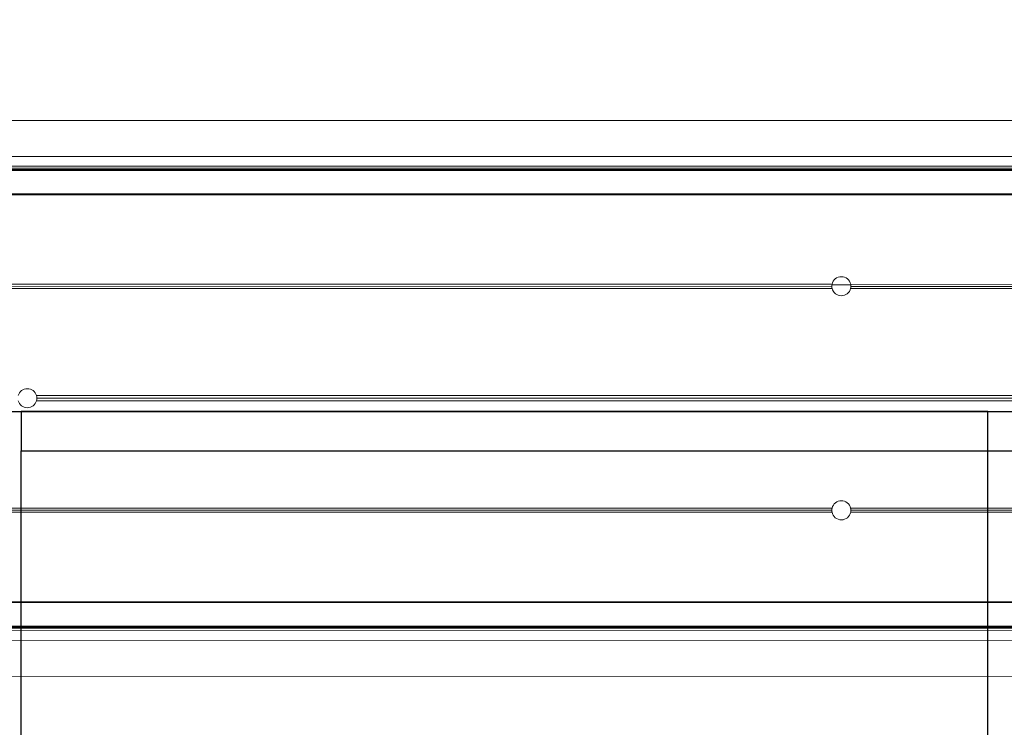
# Model space of a CAD drawing. Header units: feet. Extents: x 0 to 152726, y 0 to 59505.
# Tile 111 of 117: x 152351.877 to 152352.684, y 59421.621 to 59422.2. Entities that reach past the tile are written whole.
import ezdxf

# ---------------------------------------------------------------- set-up
doc = ezdxf.new("R2010")
doc.units = ezdxf.units.FT
doc.header["$LTSCALE"] = 0.1
doc.header["$MEASUREMENT"] = 0
for name, color, linetype, lineweight in [('105523BL701 - SC_Scratch9', 252, 'Continuous', 0), ('BR_P_Rail_Object', 251, 'Continuous', 30), ('SC_Scratch7', 252, 'Continuous', 0), ('VG_P_Cells', 252, 'Continuous', 13)]:
    doc.layers.add(name, color=color, linetype=linetype, lineweight=lineweight)
doc.layers.add('SC_Scratch9', color=252, linetype='Continuous', lineweight=0, transparency=0.6)

# ---------------------------------------------------------------- blocks, each defined once
blk = doc.blocks.new('HIGH ST SCREENWALL_13 PANEL PLAN_2')
at = {"layer": 'SC_Scratch7', "lineweight": 0}
for p, q in [((-36.37231, 0.26009), (-32.38274, 0.25996)), ((-36.37231, 0.23059), (-32.38274, 0.23046)), ((-32.55461, 0.21915), (-34.31158, 0.2192)), ((-32.55461, 0.21997), (-34.31155, 0.22002)), ((-34.31152, 0.22094), (-32.53899, 0.22088)), ((-34.31146, 0.22267), (-32.54026, 0.22261)), ((-32.55461, 0.19913), (-34.31228, 0.19919)), ((-32.55461, 0.19995), (-34.31225, 0.20001)), ((-33.05186, 0.12582), (-34.14836, 0.12585)), ((-33.05201, 0.12415), (-34.14836, 0.12419)), ((-33.0518, 0.12248), (-34.14836, 0.12252)), ((-33.05193, 0.1254), (-33.03647, 0.1254)), ((-32.67253, 0.12247), (-33.03659, 0.12248)), ((-32.67253, 0.1258), (-33.03654, 0.12582)), ((-32.67253, 0.12414), (-33.03639, 0.12415)), ((-32.67253, 0.0346), (-33.70335, 0.03463)), ((-32.67253, 0.03247), (-33.70305, 0.0325)), ((-32.67253, 0.03035), (-33.70335, 0.03038)), ((-33.05181, -0.05752), (-34.14837, -0.05748)), ((-33.05201, -0.05918), (-34.14837, -0.05915)), ((-33.05186, -0.06085), (-34.14837, -0.06081)), ((-32.67254, -0.05753), (-33.0366, -0.05752)), ((-32.67254, -0.06086), (-33.03654, -0.06085)), ((-32.67254, -0.0592), (-33.03639, -0.05918)), ((-32.55462, -0.1342), (-34.31229, -0.13414)), ((-32.55462, -0.13489), (-34.31227, -0.13483)), ((-32.55462, -0.15434), (-34.31159, -0.15429)), ((-32.55462, -0.15503), (-34.31156, -0.15498)), ((-34.31153, -0.15589), (-32.539, -0.15595)), ((-34.31147, -0.15762), (-32.54027, -0.15768)), ((-36.37233, -0.16574), (-32.38275, -0.16587)), ((-36.37233, -0.19524), (-32.38275, -0.19537))]:
    blk.add_line(p, q, dxfattribs=at)
for centre, start, end in [((-33.0442, 0.12428), 11.34889, 168.64739), ((-33.0442, 0.12428), 168.64739, 180.94463), ((-33.0442, 0.12428), 180.94463, 193.2865), ((-33.0442, 0.12428), 193.2865, 346.70978), ((-33.0442, 0.12428), 346.70978, 359.05165), ((-33.0442, 0.12428), 359.05165, 11.34889), ((-33.71087, 0.03251), 15.77834, 164.21794), ((-33.71087, 0.03251), 359.99814, 15.77834), ((-33.71087, 0.03251), 344.21794, 359.99814), ((-33.71087, 0.03251), 195.77834, 344.21794), ((-33.0442, -0.05931), 13.2865, 166.70978), ((-33.0442, -0.05931), 179.05165, 191.34889), ((-33.0442, -0.05931), 166.70978, 179.05165), ((-33.0442, -0.05931), 191.34889, 348.64739), ((-33.0442, -0.05931), 0.94463, 13.2865), ((-33.0442, -0.05931), 348.64739, 0.94463)]:
    blk.add_arc(centre, 0.00781, start, end, dxfattribs=at)
blk = doc.blocks.new('PARAPET ATTACHMENT_1')
at = {"layer": '105523BL701 - SC_Scratch9', "flags": 128}
for points in [[(-2.94591, 1.27209), (-2.9941, 0.93135), (-3.04576, 0.93866), (-2.99757, 1.2794), (-2.94591, 1.27209)], [(-3.17975, 0.99012), (-3.20291, 0.82634), (-3.23805, 0.57793), (-3.22815, 0.57653)], [(-3.04126, 0.97053), (-3.17975, 0.99012)], [(-2.98959, 0.96323), (-2.93243, 0.95514)], [(-3.04576, 0.93866), (-3.11171, 0.94799)], [(-2.96772, 0.92762), (-2.96881, 0.91993), (-3.07103, 0.93438), (-3.06994, 0.94209)], [(-2.96772, 0.92762), (-2.96881, 0.91993), (-3.07103, 0.93438), (-3.06994, 0.94209)], [(-3.00156, 0.87859), (-3.00934, 0.82363), (-3.01451, 0.81876), (-3.05628, 0.82467), (-3.061, 0.83094), (-3.05323, 0.8859)], [(-3.05547, 0.88622), (-2.99899, 0.87823)], [(-3.53167, 0.72932), (-3.19093, 0.68113), (-3.19824, 0.62947), (-3.53898, 0.67766), (-3.53167, 0.72932)], [(-3.1872, 0.70751), (-3.17951, 0.70643), (-3.19396, 0.6042), (-3.20167, 0.60529)], [(-3.1872, 0.70751), (-3.17951, 0.70643), (-3.19396, 0.6042), (-3.20167, 0.60529)], [(-3.14579, 0.61976), (-3.13781, 0.67624)], [(-3.13817, 0.67367), (-3.08321, 0.66589), (-3.07834, 0.66073), (-3.08425, 0.61896), (-3.09052, 0.61423), (-3.14548, 0.62201)]]:
    blk.add_lwpolyline(points, dxfattribs=at)
for points in [[(-2.9941, 0.93135), (-2.95783, 0.92622, 0.421903), (-2.93392, 0.9447), (-2.93243, 0.95514)], [(-3.09709, 0.94592), (-3.11171, 0.94799, 0.411411), (-3.15908, 0.91431), (-3.20424, 0.59501, -0.385788), (-3.22815, 0.57653)], [(-3.04839, 0.89511), (-3.04388, 0.92699, 0.39919), (-3.06587, 0.93009), (-3.07037, 0.89822)], [(-3.04476, 0.92077), (-3.04927, 0.8889, -0.39919), (-3.07125, 0.89201), (-3.06675, 0.92388)], [(-3.04476, 0.92077), (-3.04927, 0.8889, -0.39919), (-3.07125, 0.89201), (-3.06675, 0.92388)], [(-2.98134, 0.88563), (-2.97683, 0.9175, 0.39919), (-2.99882, 0.92061), (-3.00333, 0.88874)], [(-2.97771, 0.91129), (-2.98222, 0.87941, -0.39919), (-3.00421, 0.88252), (-2.9997, 0.9144)], [(-2.97771, 0.91129), (-2.98222, 0.87941, -0.39919), (-3.00421, 0.88252), (-2.9997, 0.9144)], [(-3.14521, 0.69389), (-3.17708, 0.6984, 0.39919), (-3.18019, 0.67641), (-3.14832, 0.6719)], [(-3.17087, 0.69752), (-3.13899, 0.69301, -0.39919), (-3.1421, 0.67102), (-3.17397, 0.67553)], [(-3.17087, 0.69752), (-3.13899, 0.69301, -0.39919), (-3.1421, 0.67102), (-3.17397, 0.67553)], [(-3.15469, 0.62684), (-3.18656, 0.63135, 0.39919), (-3.18967, 0.60936), (-3.1578, 0.60486)], [(-3.18035, 0.63047), (-3.14848, 0.62596, -0.39919), (-3.15159, 0.60398), (-3.18346, 0.60849)], [(-3.18035, 0.63047), (-3.14848, 0.62596, -0.39919), (-3.15159, 0.60398), (-3.18346, 0.60849)]]:
    blk.add_lwpolyline(points, format="xyb", dxfattribs=at)
at = {"layer": '105523BL701 - SC_Scratch9'}
for centre, radius, start, end in [((-3.02922, 0.86817), 0.06062, 59.89864, 104.00136), ((-3.0167, 0.95672), 0.07524, 244.34355, 279.55645), ((-3.12775, 0.64601), 0.06062, 149.89864, 194.00136), ((-3.2163, 0.65853), 0.07524, 334.34355, 9.55645)]:
    blk.add_arc(centre, radius, start, end, dxfattribs=at)
blk = doc.blocks.new('Bridge plan')
at = {"layer": 'BR_P_Rail_Object', "lineweight": -3}
blk.add_line((1828212.78951, 711623.14225), (1828067.90125, 711623.14225), dxfattribs=at)
at = {"layer": 'SC_Scratch9', "lineweight": -3, "ltscale": 12, "flags": 128}
blk.add_lwpolyline([(1828090.94199, 711623.11037), (1828091.73365, 711623.11037), (1828091.73365, 711623.14248), (1828090.94199, 711623.14249)], close=True, dxfattribs=at)
at = {"layer": 'VG_P_Cells', "lineweight": -3}
for p, q in [((1828090.94191, 711604.96683), (1828090.94199, 711623.11037)), ((1828091.73358, 711604.96683), (1828091.73365, 711623.11037))]:
    blk.add_line(p, q, dxfattribs=at)
at = {"layer": 'VG_P_Cells', "lineweight": -3, "ltscale": 12}
for p, q in [((1828090.94199, 711623.11037), (1828091.73365, 711623.11037)), ((1828091.13396, 711623.11044), (1828091.92563, 711623.11044))]:
    blk.add_line(p, q, dxfattribs=at)
at = {"layer": 'SC_Scratch7', "lineweight": -3, "rotation": 359.9997690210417}
blk.add_blockref('HIGH ST SCREENWALL_13 PANEL PLAN_2', (1828124.65782, 711623.12079), dxfattribs=at)
at = {"layer": 'SC_Scratch9', "lineweight": -3, "rotation": 8.049769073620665}
blk.add_blockref('PARAPET ATTACHMENT_1', (1828095.02072, 711622.60739), dxfattribs=at)
blk = doc.blocks.new('Trellis Base')
blk.add_blockref('Bridge plan', (-1675739.06326, -652201.2631))

msp = doc.modelspace()

# ---------------------------------------------------------------- block references
msp.add_blockref('Trellis Base', (0, 0))

doc.saveas('drawing.dxf')
